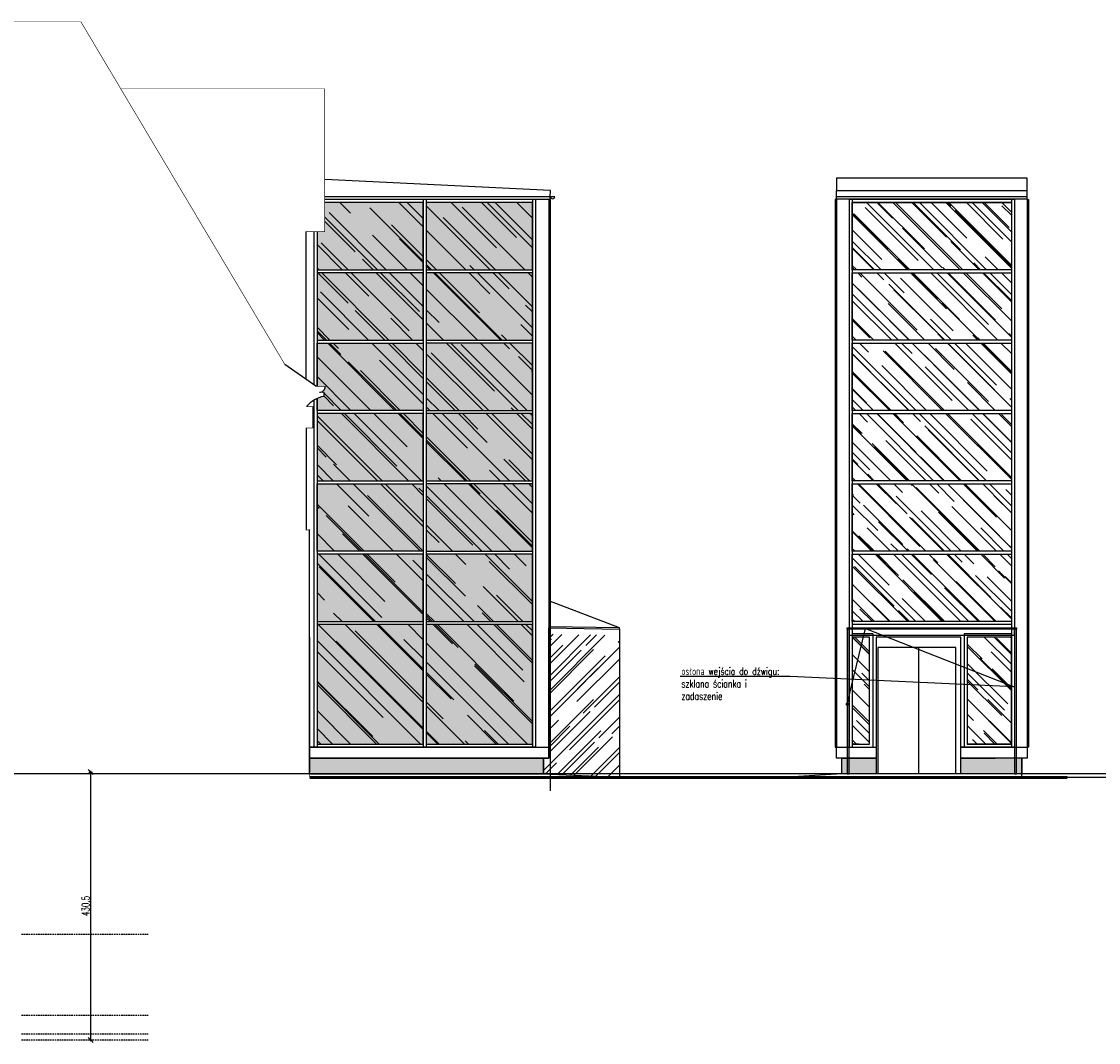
# Model space of a CAD drawing. Header units: millimetres. Extents: x -4181 to 573, y 2747 to 5176.
# Tile 1 of 14: x -3021 to -1291, y 3535 to 5176. Entities that reach past the tile are written whole.
import ezdxf
from ezdxf import colors
from ezdxf.entities.mleader import LeaderData, LeaderLine
from ezdxf.math import Vec2, Vec3

# ---------------------------------------------------------------- set-up
doc = ezdxf.new("R2010")
doc.units = ezdxf.units.MM
doc.header["$LTSCALE"] = 0.2
doc.header["$MEASUREMENT"] = 0
doc.header["$PDMODE"] = 35
doc.header["$PDSIZE"] = 5
doc.linetypes.add('HIDDENX2', pattern=[19.05, 12.7, -6.35])
for name, color, linetype in [('_MD-CIEŃ', 7, 'Continuous'), ('_md-cokół', 14, 'Continuous'), ('_md-elewacje', 1, 'Continuous'), ('_md-elewacje-obrysowe', 2, 'Continuous'), ('A-opis', 7, 'Continuous'), ('A-szkło', 154, 'Continuous'), ('A-teren', 7, 'Continuous'), ('A-widok', 41, 'Continuous')]:
    doc.layers.add(name, color=color, linetype=linetype)
doc.layers.add('_md-szyby tło', color=7, linetype='Continuous', true_color=0xd6f4fe)
doc.styles.add('Arch-Dim', font='romans.shx', dxfattribs={"width": 0.75})
doc.styles.add('TXT', font='romans.shx', dxfattribs={"width": 0.7})
doc.dimstyles.new('1-50', dxfattribs={"dimtxt": 12, "dimasz": 8, "dimexe": 3, "dimexo": 0, "dimgap": 2, "dimtad": 1, "dimrnd": 0.5, "dimzin": 12, "dimdsep": 46, "dimtxsty": 'TXT', "dimblk": 'OBLIQUE', "dimcen": 0.125, "dimdle": 2, "dimclrd": 256, "dimclre": 256, "dimclrt": 7, "dimazin": 0, "dimtfac": 1, "dimtix": 1, "dimtmove": 1, "dimatfit": 2, "dimfxl": 3, "dimfxlon": 1, "dimtvp": 10, "dimtolj": 1, "dimtzin": 0, "dimarcsym": 0})
pattern_1 = [(315, (31833.015, 3377.715), (67.88225, -25.455844), [450, -60, 150, -30]), (315, (31871.835, 3360.108), (7.000357, 49.426764), [90, -9.9, 180, -22.5]), (315, (31861.653, 3385.14), (124.521504, -96.095812), [240, -42, 120, -30])]

# ---------------------------------------------------------------- blocks, each defined once
blk = doc.blocks.new('_Oblique')
at = {"color": 0, "linetype": 'ByBlock', "lineweight": -2}
blk.add_line((-0.5, -0.5), (0.5, 0.5), dxfattribs=at)
blk = doc.blocks.new('*D1863')
at = {"lineweight": -2}
for p, q in [((-2913.5, 3969.7), (-2907.5, 3969.7)), ((-2910.5, 3971.7), (-2910.5, 3537.2)), ((-2913.5, 3539.2), (-2907.5, 3539.2))]:
    blk.add_line(p, q, dxfattribs=at)
at = {"layer": 'Defpoints', "color": 0}
for p in [(-3021.5, 3969.7), (-3021.5, 3539.2), (-2910.5, 3539.2)]:
    blk.add_point(p, dxfattribs=at)
at = {"lineweight": -2, "xscale": 8, "yscale": 8, "zscale": 8}
for p, rotation in [((-2910.5, 3969.7), 90), ((-2910.5, 3539.2), 270)]:
    blk.add_blockref('_Oblique', p, dxfattribs=dict(at, rotation=rotation))
at = {"color": 7, "insert": (-2918.5, 3754.4), "char_height": 12, "attachment_point": 5, "rotation": 90, "style": 'TXT'}
blk.add_mtext('\\A1;430.5', dxfattribs=at)
blk = doc.blocks.new('_Dot')
at = {"color": 0, "linetype": 'ByBlock', "lineweight": -2}
blk.add_line((-0.5, 0), (-1, 0), dxfattribs=at)
at = {"color": 0, "linetype": 'ByBlock', "const_width": 0.5}
blk.add_lwpolyline([(-0.25, 0, 1), (0.25, 0, 1)], format="xyb", close=True, dxfattribs=at)

msp = doc.modelspace()

# ---------------------------------------------------------------- hatches: boundary and pattern name
at = {"layer": '_md-cokół'}
h = msp.add_hatch(color=256, dxfattribs=at)
h.dxf.hatch_style = 1
h.paths.add_polyline_path([(-2558.56, 3983.677), (-2558.56, 3991.752), (-2198.06, 3991.752), (-2182.97, 3991.752), (-2182.97, 3977.427), (-2182.969, 3966.32), (-2198.06, 3966.32), (-2558.56, 3966.32)])
h = msp.add_hatch(color=256, dxfattribs=at)
h.dxf.hatch_style = 1
h.paths.add_polyline_path([(-1648.183, 3966.651), (-1648.183, 3991.752), (-1703.373, 3991.752), (-1703.373, 3980.701), (-1703.373, 3966.651)])
h.paths.add_polyline_path([(-1413.993, 3966.65), (-1413.993, 3991.751), (-1512.183, 3991.752), (-1512.183, 3966.651)])
at = {"layer": '_md-szyby tło'}
h = msp.add_hatch(color=256, dxfattribs=at)
h.dxf.hatch_style = 1
h.paths.add_polyline_path([(-2546.531, 4771.825), (-2546.531, 4663.79), (-2376.052, 4663.79), (-2376.052, 4771.825)])
h.paths.add_polyline_path([(-2546.531, 4776.825), (-2376.052, 4776.825), (-2376.052, 4884.86), (-2534.229, 4884.86), (-2534.229, 4838.287), (-2546.531, 4838.287)])
h.paths.add_polyline_path([(-2533.223, 4589.721, -0.41422937), (-2542.793, 4580.151), (-2535.435, 4580.151), (-2535.435, 4573.389), (-2535.435, 4573.386, 0.06141989), (-2546.531, 4569.916), (-2546.532, 4550.756), (-2376.053, 4550.756), (-2376.052, 4658.79), (-2546.531, 4658.79), (-2546.531, 4589.721), (-2540.892, 4589.721)])
h.paths.add_polyline_path([(-2546.531, 4319.686), (-2546.53, 4211.651), (-2376.059, 4211.651), (-2376.052, 4319.686)])
h.paths.add_polyline_path([(-2546.531, 4324.686), (-2546.531, 4432.721), (-2376.06, 4432.721), (-2376.052, 4324.686)])
h.paths.add_polyline_path([(-2546.532, 4545.756), (-2546.531, 4437.721), (-2376.06, 4437.721), (-2376.053, 4545.756)])
h.paths.add_polyline_path([(-2371.052, 4319.686), (-2371.059, 4211.651), (-2200.589, 4211.651), (-2200.589, 4319.686)])
h.paths.add_polyline_path([(-2371.052, 4432.721), (-2371.052, 4324.686), (-2200.589, 4324.686), (-2200.593, 4432.721)])
h.paths.add_polyline_path([(-2371.052, 4545.756), (-2371.052, 4437.721), (-2200.589, 4437.721), (-2200.589, 4545.756)])
h.paths.add_polyline_path([(-2371.052, 4658.789), (-2371.052, 4550.756), (-2200.589, 4550.756), (-2200.589, 4658.79)])
h.paths.add_polyline_path([(-2371.052, 4771.825), (-2371.052, 4663.783), (-2200.589, 4663.79), (-2200.589, 4771.825)])
h.paths.add_polyline_path([(-2371.052, 4884.86), (-2371.052, 4776.825), (-2200.589, 4776.825), (-2200.589, 4884.86)])
h.paths.add_polyline_path([(-2371.059, 4206.651), (-2371.052, 4014.651), (-2200.589, 4014.651), (-2200.589, 4206.651)])
h.paths.add_polyline_path([(-2546.53, 4206.651), (-2546.531, 4014.651), (-2376.052, 4014.651), (-2376.059, 4206.651)])
at = {"layer": 'A-szkło', "transparency": 33554679}
h = msp.add_hatch(dxfattribs=at)
h.set_pattern_fill('AR-RROOF', color=256, scale=50, angle=315)
h.set_pattern_definition([(315, (34687.75, 1453.29), (113.137085, -42.42641), [750, -100, 250, -50]), (315, (34752.45, 1423.95), (11.66726, 82.37794), [150, -16.5, 300, -37.5]), (315, (34735.48, 1465.667), (207.53584, -160.159686), [400, -70, 200, -50])])
h.paths.add_polyline_path([(-2546.531, 4771.825), (-2546.531, 4663.79), (-2376.052, 4663.79), (-2376.052, 4771.825)])
h.paths.add_polyline_path([(-2546.531, 4776.825), (-2376.052, 4776.825), (-2376.052, 4884.86), (-2534.229, 4884.86), (-2534.229, 4838.287), (-2546.531, 4838.287)])
h.paths.add_polyline_path([(-2533.223, 4589.721, -0.41422937), (-2542.793, 4580.151), (-2535.435, 4580.151), (-2535.435, 4573.389), (-2535.435, 4573.386, 0.06141989), (-2546.531, 4569.916), (-2546.532, 4550.756), (-2376.053, 4550.756), (-2376.052, 4658.79), (-2546.531, 4658.79), (-2546.531, 4589.721), (-2540.892, 4589.721)])
h.paths.add_polyline_path([(-2546.531, 4319.686), (-2546.53, 4211.651), (-2376.059, 4211.651), (-2376.052, 4319.686)])
h.paths.add_polyline_path([(-2546.531, 4324.686), (-2546.531, 4432.721), (-2376.06, 4432.721), (-2376.052, 4324.686)])
h.paths.add_polyline_path([(-2546.532, 4545.756), (-2546.531, 4437.721), (-2376.06, 4437.721), (-2376.053, 4545.756)])
h.paths.add_polyline_path([(-2371.052, 4319.686), (-2371.059, 4211.651), (-2200.589, 4211.651), (-2200.589, 4319.686)])
h.paths.add_polyline_path([(-2371.052, 4432.721), (-2371.052, 4324.686), (-2200.589, 4324.686), (-2200.593, 4432.721)])
h.paths.add_polyline_path([(-2371.052, 4545.756), (-2371.052, 4437.721), (-2200.589, 4437.721), (-2200.589, 4545.756)])
h.paths.add_polyline_path([(-2371.052, 4658.789), (-2371.052, 4550.756), (-2200.589, 4550.756), (-2200.589, 4658.79)])
h.paths.add_polyline_path([(-2371.052, 4771.825), (-2371.052, 4663.783), (-2200.589, 4663.79), (-2200.589, 4771.825)])
h.paths.add_polyline_path([(-2371.052, 4884.86), (-2371.052, 4776.825), (-2200.589, 4776.825), (-2200.589, 4884.86)])
h.paths.add_polyline_path([(-2371.059, 4206.651), (-2371.052, 4014.651), (-2200.589, 4014.651), (-2200.589, 4206.651)])
h.paths.add_polyline_path([(-2546.531, 4206.651), (-2546.531, 4014.651), (-2376.052, 4014.651), (-2376.059, 4206.651)])
h = msp.add_hatch(dxfattribs=at)
h.set_pattern_fill('AR-RROOF', color=256, scale=30, angle=315)
h.set_pattern_definition(pattern_1)
h.paths.add_polyline_path([(-1430.883, 4776.825), (-1686.483, 4776.825), (-1686.483, 4884.86), (-1558.683, 4884.86), (-1430.883, 4884.86)])
h = msp.add_hatch(dxfattribs=at)
h.set_pattern_fill('AR-RROOF', color=256, scale=30, angle=315)
h.set_pattern_definition(pattern_1)
h.paths.add_polyline_path([(-1430.883, 4663.79), (-1686.483, 4663.79), (-1686.483, 4771.825), (-1558.683, 4771.825), (-1430.883, 4771.825)])
h = msp.add_hatch(dxfattribs=at)
h.set_pattern_fill('AR-RROOF', color=256, scale=30, angle=315)
h.set_pattern_definition(pattern_1)
h.paths.add_polyline_path([(-1430.883, 4550.756), (-1686.483, 4550.756), (-1686.483, 4658.79), (-1558.683, 4658.79), (-1430.883, 4658.79)])
h = msp.add_hatch(dxfattribs=at)
h.set_pattern_fill('AR-RROOF', color=256, scale=30, angle=315)
h.set_pattern_definition(pattern_1)
h.paths.add_polyline_path([(-1430.883, 4437.721), (-1686.483, 4437.721), (-1686.483, 4545.756), (-1558.683, 4545.756), (-1430.883, 4545.756)])
h = msp.add_hatch(dxfattribs=at)
h.set_pattern_fill('AR-RROOF', color=256, scale=30, angle=315)
h.set_pattern_definition(pattern_1)
h.paths.add_polyline_path([(-1430.883, 4324.686), (-1686.483, 4324.686), (-1686.483, 4432.721), (-1558.683, 4432.721), (-1430.883, 4432.721)])
h = msp.add_hatch(dxfattribs=at)
h.set_pattern_fill('AR-RROOF', color=256, scale=30, angle=315)
h.set_pattern_definition(pattern_1)
h.paths.add_polyline_path([(-1430.883, 4211.601), (-1686.483, 4211.606), (-1686.483, 4319.686), (-1558.683, 4319.686), (-1430.883, 4319.686)])
h = msp.add_hatch(dxfattribs=at)
h.set_pattern_fill('AR-RROOF', color=256, scale=30, angle=225)
h.set_pattern_definition([(225, (-33867.325, 3377.684), (-67.88225, -25.455844), [450, -60, 150, -30]), (225, (-33906.146, 3360.077), (-7.000357, 49.426764), [90, -9.9, 180, -22.5]), (225, (-33895.963, 3385.108), (-124.521504, -96.095812), [240, -42, 120, -30])])
h.paths.add_polyline_path([(-2174.359, 4191.278), (-2060.669, 4189.293), (-2060.669, 3960.908), (-2182.969, 3966.32), (-2182.969, 3991.72), (-2174.359, 3991.721)])
h = msp.add_hatch(dxfattribs=at)
h.set_pattern_fill('AR-RROOF', color=256, scale=30, angle=315)
h.set_pattern_definition(pattern_1)
h.paths.add_polyline_path([(-1686.483, 4014.651), (-1658.623, 4014.651), (-1658.623, 4186.651), (-1686.483, 4186.651)])
h = msp.add_hatch(dxfattribs=at)
h.set_pattern_fill('AR-RROOF', color=256, scale=30, angle=315)
h.set_pattern_definition(pattern_1)
h.paths.add_polyline_path([(-1501.743, 4014.651), (-1430.883, 4014.651), (-1430.883, 4186.651), (-1501.743, 4186.651)])

# ---------------------------------------------------------------- linework, layer by layer
for p, q in [((-1430.883, 4199.453), (-1686.483, 4199.453)), ((-379.477, 3966.651), (-3458.022, 3966.651))]:
    msp.add_line(p, q)
at = {"color": 1}
msp.add_line((-551.801, 3960.939), (-2103.619, 3960.939), dxfattribs=at)
at = {"linetype": 'HIDDENX2'}
for p, q in [((-3021.489, 3709.151), (-2818.196, 3709.151)), ((-3021.489, 3579.151), (-2818.196, 3579.151)), ((-3021.489, 3549.151), (-2818.196, 3549.151)), ((-3021.489, 3539.151), (-2818.196, 3539.151))]:
    msp.add_line(p, q, dxfattribs=at)
at = {"layer": '_MD-CIEŃ'}
msp.add_line((-2564.229, 4600.737), (-2564.229, 4838.287), dxfattribs=at)
for points in [[(-2546.531, 4838.287), (-2546.531, 4776.825), (-2376.052, 4776.825), (-2376.052, 4884.86), (-2534.229, 4884.86)], [(-2546.531, 4589.721), (-2546.531, 4658.79), (-2376.052, 4658.79), (-2376.053, 4550.756), (-2546.532, 4550.756), (-2546.531, 4569.916)]]:
    msp.add_lwpolyline(points, dxfattribs=at)
for points in [[(-2371.052, 4776.825), (-2200.589, 4776.825), (-2200.589, 4884.86), (-2371.052, 4884.86)], [(-2546.531, 4663.79), (-2376.052, 4663.79), (-2376.052, 4771.825), (-2546.531, 4771.825)], [(-2371.052, 4663.79), (-2200.589, 4663.79), (-2200.589, 4771.825), (-2371.052, 4771.825)], [(-2371.053, 4550.756), (-2200.589, 4550.756), (-2200.589, 4658.79), (-2371.052, 4658.79)], [(-2546.531, 4437.721), (-2376.06, 4437.721), (-2376.053, 4545.756), (-2546.532, 4545.756)], [(-2371.06, 4437.721), (-2200.589, 4437.721), (-2200.589, 4545.756), (-2371.053, 4545.756)], [(-2376.052, 4324.686), (-2546.531, 4324.686), (-2546.531, 4432.721), (-2376.06, 4432.721)], [(-2371.052, 4324.686), (-2200.585, 4324.686), (-2200.593, 4432.721), (-2371.06, 4432.721)], [(-2376.052, 4319.686), (-2546.531, 4319.686), (-2546.53, 4211.651), (-2376.059, 4211.651)], [(-2371.059, 4211.651), (-2200.593, 4211.651), (-2200.585, 4319.686), (-2371.052, 4319.686)], [(-2546.522, 4014.651), (-2376.052, 4014.651), (-2376.059, 4206.651), (-2546.53, 4206.651)], [(-2371.052, 4014.651), (-2200.589, 4014.651), (-2200.589, 4206.651), (-2371.059, 4206.651)]]:
    msp.add_lwpolyline(points, close=True, dxfattribs=at)
at = {"layer": '_md-elewacje'}
for p, q in [((-2548.56, 4589.721), (-2598.34, 4624.719)), ((-2535.435, 4573.386), (-2535.435, 4580.151)), ((-2553.56, 4556.872), (-2553.56, 4522.651)), ((-2564.229, 4522.651), (-2564.229, 4359.651)), ((-2558.56, 3969.651), (-2558.56, 4359.651)), ((-2558.56, 4186.651), (-2558.56, 3969.651))]:
    msp.add_line(p, q, dxfattribs=at)
for centre, radius, start, end in [((-2542.793, 4589.721), 9.57, 270, 0.003093), ((-2526.908, 4526.659), 47.5, 100.34124, 140.499283)]:
    msp.add_arc(centre, radius, start, end, dxfattribs=at)
at = {"layer": '_md-elewacje-obrysowe', "const_width": 1}
msp.add_lwpolyline([(-2558.56, 3960.908), (-2558.56, 4358.651), (-2564.229, 4358.651), (-2564.323, 4522.652), (-2553.56, 4522.651), (-2553.56, 4556.872), (-2563.56, 4556.872, -0.1770381), (-2535.435, 4573.386), (-2535.435, 4580.151), (-2542.793, 4580.151, 0.41422937), (-2533.223, 4589.721), (-2548.56, 4589.721), (-2598.34, 4624.719), (-2926.072, 5175.225), (-4180.703, 5175.225)], format="xyb", dxfattribs=at)
msp.add_lwpolyline([(-2564.229, 4600.737), (-2564.229, 4838.287), (-2534.229, 4838.287), (-2534.229, 5067.568), (-2861.981, 5067.568)], dxfattribs=at)
at = {"layer": 'A-szkło', "transparency": 33554679}
for points in [[(-1430.883, 4776.825), (-1686.483, 4776.825), (-1686.483, 4884.86), (-1430.883, 4884.86)], [(-1430.883, 4663.79), (-1686.483, 4663.79), (-1686.483, 4771.825), (-1430.883, 4771.825)], [(-1430.883, 4550.756), (-1686.483, 4550.756), (-1686.483, 4658.79), (-1430.883, 4658.79)], [(-1430.883, 4437.721), (-1686.483, 4437.721), (-1686.483, 4545.756), (-1430.883, 4545.756)], [(-1430.883, 4324.686), (-1686.483, 4324.686), (-1686.483, 4432.721), (-1430.883, 4432.721)], [(-1430.883, 4211.601), (-1686.483, 4211.601), (-1686.483, 4319.686), (-1430.883, 4319.686)], [(-2174.361, 4201.279), (-2060.669, 4199.295), (-2060.669, 4201.295), (-2174.361, 4203.28)], [(-1686.483, 4014.651), (-1658.623, 4014.651), (-1658.623, 4186.651), (-1686.483, 4186.651)], [(-1501.743, 4014.651), (-1430.883, 4014.651), (-1430.883, 4186.651), (-1501.743, 4186.651)]]:
    msp.add_lwpolyline(points, close=True, dxfattribs=at)
at = {"layer": 'A-teren'}
msp.add_lwpolyline([(-1340.945, 3960.908, 5, 5, 0), (-2558.56, 3960.908, 0, 0, 0)], format="xyseb", dxfattribs=at)
msp.add_lwpolyline([(-1413.993, 3960.969), (-1413.993, 3966.651), (-1703.373, 3966.651), (-1799.424, 3960.908)], dxfattribs=at)
at = {"layer": 'A-widok', "transparency": 33554679}
for p, q in [((-1711.983, 4889.86), (-1711.983, 4903.977)), ((-1711.983, 4903.977), (-1405.383, 4903.977)), ((-1405.39, 4890.886), (-1405.383, 4903.977)), ((-2195.531, 4889.86), (-2534.229, 4889.86)), ((-2376.052, 4889.86), (-2376.052, 4009.65)), ((-2371.052, 4889.86), (-2371.052, 4009.65)), ((-2200.589, 4889.86), (-2200.589, 4009.651)), ((-2195.531, 4889.86), (-2195.531, 4009.651)), ((-1405.383, 4893.989), (-1711.983, 4893.989)), ((-1711.983, 4890.891), (-1405.39, 4890.891)), ((-2551.589, 4838.287), (-2551.589, 4591.851)), ((-2546.531, 4838.287), (-2546.531, 4589.721)), ((-2546.531, 4569.916), (-2546.531, 4009.651)), ((-2551.589, 4567.243), (-2551.589, 4009.651)), ((-2195.531, 4009.651), (-2558.56, 4009.651))]:
    msp.add_line(p, q, dxfattribs=at)
at = {"layer": 'A-widok', "color": 14}
for p, q in [((-2171.812, 4893.989), (-2534.229, 4893.989)), ((-1580.183, 4169.651), (-1580.183, 3966.651)), ((-1580.183, 4169.651), (-1580.183, 3966.651))]:
    msp.add_line(p, q, dxfattribs=at)
at = {"layer": 'A-widok', "color": 14, "transparency": 33554679}
for p, q in [((-1691.483, 4889.86), (-1691.483, 4009.651)), ((-1425.883, 4889.86), (-1691.483, 4889.86)), ((-1425.883, 4889.86), (-1691.483, 4889.86)), ((-1686.483, 4889.86), (-1686.483, 4009.651)), ((-1430.883, 4884.86), (-1686.483, 4884.86)), ((-1430.883, 4884.86), (-1686.483, 4884.86)), ((-1430.883, 4889.86), (-1430.883, 4009.651)), ((-1425.883, 4889.86), (-1425.883, 4009.651)), ((-1430.883, 4206.601), (-1686.483, 4206.601)), ((-1653.623, 4191.651), (-1686.483, 4191.651)), ((-1653.623, 4191.651), (-1653.623, 4009.651)), ((-1506.743, 4191.651), (-1506.743, 4009.651)), ((-1430.883, 4191.651), (-1506.743, 4191.651)), ((-1691.483, 4009.651), (-1648.183, 4009.651)), ((-1675.576, 4014.651), (-1686.483, 4014.651)), ((-1425.883, 4009.651), (-1512.183, 4009.651)), ((-1512.183, 4009.651), (-1425.883, 4009.651)), ((-1430.883, 4014.651), (-1501.743, 4014.651))]:
    msp.add_line(p, q, dxfattribs=at)
at = {"layer": 'A-widok'}
msp.add_line((-2060.732, 4201.296), (-2174.362, 4244.7), dxfattribs=at)
at = {"layer": 'A-widok', "transparency": 33554679, "elevation": 0}
msp.add_lwpolyline([(-2534.229, 4890.094), (-2171.812, 4890.094), (-2171.812, 4893.989), (-2171.312, 4903.977), (-2534.229, 4922.123)], dxfattribs=at)
at = {"layer": 'A-widok', "color": 14, "transparency": 33554679}
msp.add_lwpolyline([(-1405.383, 4903.977), (-1405.383, 4923.84), (-1711.983, 4923.84), (-1711.983, 4903.977)], dxfattribs=at)
at = {"layer": 'A-widok'}
for points in [[(-2174.367, 4890.094), (-2174.36, 3991.752), (-2182.97, 3991.751), (-2182.97, 3969.651)], [(-1405.39, 4890.891), (-1405.383, 3991.752), (-1413.993, 3991.751), (-1413.993, 3966.651)]]:
    msp.add_lwpolyline(points, dxfattribs=at)
at = {"layer": 'A-widok', "transparency": 33554679}
for points in [[(-2174.36, 4890.094), (-2174.36, 4211.651)], [(-1711.983, 4889.86), (-1711.983, 4009.651), (-1648.183, 4009.651)], [(-2174.36, 4206.651), (-2174.36, 4009.651)], [(-1512.183, 3966.651), (-1512.183, 4186.651), (-1648.183, 4186.651), (-1648.183, 3991.752)], [(-2558.56, 4009.651), (-2174.36, 4009.651), (-2174.359, 3991.752), (-2558.56, 3991.752)], [(-1648.183, 3991.752), (-1711.983, 3991.752), (-1711.983, 4009.651), (-1648.183, 4009.651)], [(-1512.183, 4009.651), (-1405.383, 4009.651), (-1405.383, 3991.752), (-1512.183, 3991.752)], [(-1648.183, 3991.752), (-1648.183, 3966.651), (-1703.373, 3966.651), (-1703.373, 3991.751), (-1648.183, 3991.752)], [(-1413.993, 3966.651), (-1413.993, 3991.752), (-1512.183, 3991.752)], [(-1413.993, 3991.751), (-1413.993, 3966.65), (-1512.183, 3966.651), (-1512.183, 3991.751), (-1456.993, 3991.752)]]:
    msp.add_lwpolyline(points, dxfattribs=at)
at = {"layer": 'A-widok', "color": 14, "elevation": 0}
msp.add_lwpolyline([(-2174.36, 4889.86), (-2171.96, 4889.86), (-2171.96, 3939.649)], dxfattribs=at)
at = {"layer": 'A-widok', "elevation": 0}
msp.add_lwpolyline([(-2171.812, 4893.989, 0.82747612), (-2164.312, 4893.989), (-2171.812, 4893.989)], format="xyb", dxfattribs=at)
at = {"layer": 'A-widok', "color": 14}
for points in [[(-1711.983, 4889.86), (-1713.983, 4889.86), (-1713.983, 4009.651), (-1711.983, 4009.651)], [(-1405.383, 4889.86), (-1403.383, 4889.86), (-1403.383, 4009.651), (-1405.383, 4009.651)]]:
    msp.add_lwpolyline(points, dxfattribs=at)
at = {"layer": 'A-widok'}
for points in [[(-2174.361, 4201.279), (-2060.669, 4199.295), (-2060.669, 3960.908), (-2182.969, 3966.32), (-2182.969, 3991.751), (-2174.359, 3991.752)], [(-1422.883, 4199.453), (-1694.483, 4199.453), (-1694.483, 4201.454), (-1422.883, 4201.454)], [(-1691.483, 4199.453), (-1694.483, 4199.453), (-1694.483, 3966.651), (-1691.483, 3966.651)], [(-1691.483, 4189.452), (-1425.883, 4189.452), (-1425.883, 4199.453), (-1691.483, 4199.453)], [(-1422.883, 4199.453), (-1425.883, 4199.453), (-1425.883, 3966.651), (-1422.883, 3966.651)], [(-2182.969, 3966.32), (-2558.56, 3966.32), (-2558.56, 3991.752), (-2182.969, 3991.752)]]:
    msp.add_lwpolyline(points, close=True, dxfattribs=at)
at = {"layer": 'A-widok', "color": 1}
msp.add_lwpolyline([(-1520.183, 3966.651), (-1520.183, 4169.651), (-1645.623, 4169.651), (-1645.623, 3966.651)], dxfattribs=at)
msp.add_lwpolyline([(-1520.183, 3966.651), (-1520.183, 4169.651), (-1645.623, 4169.651), (-1645.623, 3966.651)], dxfattribs=at)

# ---------------------------------------------------------------- dimensions: what is measured, and where the dimension line sits
dim = msp.add_linear_dim(base=(-2910.507, 3539.151), p1=(-3021.489, 3969.651), p2=(-3021.489, 3539.151), angle=90, dimstyle='1-50')
dim.commit()
dim.dimension.update_dxf_attribs({"geometry": '*D1863', "text_midpoint": (-2918.507, 3754.401)})

# ---------------------------------------------------------------- leaders
at = {"layer": 'A-opis'}
ml = msp.add_multileader_mtext('Standard', dxfattribs=at)
ml.set_content('\\pxql,t4;osłona wejścia do dźwigu: szklana ścianka i zadaszenie', color=256, style='Arch-Dim')
ml.set_leader_properties(color=30)
ml.set_arrow_properties(name='DOT')
ml.build(insert=Vec2(0, 0))
ml.multileader.update_dxf_attribs({"text_left_attachment_type": 6, "text_right_attachment_type": 6, "dogleg_length": 2, "arrow_head_size": 5})
ctx = ml.context
ctx.base_point, ctx.char_height, ctx.arrow_head_size, ctx.landing_gap_size, ctx.plane_origin, ctx.plane_y_axis = Vec3(-1955.202, 4123.266), 12, 5, 0.2, Vec3(-2528.153, 8308.356), Vec3(0, -1)
ctx.left_attachment, ctx.right_attachment, ctx.text_align_type = 6, 6, 2
notes = []
notes.append((ctx, [(0, (1, 1, 0), (-1786.122, 4123.266), (-1, 0), 2, [(2, [(-1694.813, 4078.66), (-1665.002, 4200.148), (-1426.177, 4106.438)], 0, [])])]))
ctx.mtext.insert, ctx.mtext.width, ctx.mtext.alignment = Vec3(-1788.322, 4137.666), 172.91403, 3
for ctx, leaders in notes:
    for number, flags, end, landing, length, lines in leaders:
        leader = LeaderData()
        leader.index, (leader.has_last_leader_line, leader.has_dogleg_vector, leader.attachment_direction) = number, flags
        leader.last_leader_point, leader.dogleg_vector, leader.dogleg_length = Vec3(end), Vec3(landing), length
        for number, points, colour, breaks in lines:
            line = LeaderLine()
            line.index, line.vertices, line.color, line.breaks = number, Vec3.list(points), colors.encode_raw_color(colour), breaks
            leader.lines.append(line)
        ctx.leaders.append(leader)

doc.saveas('drawing.dxf')
